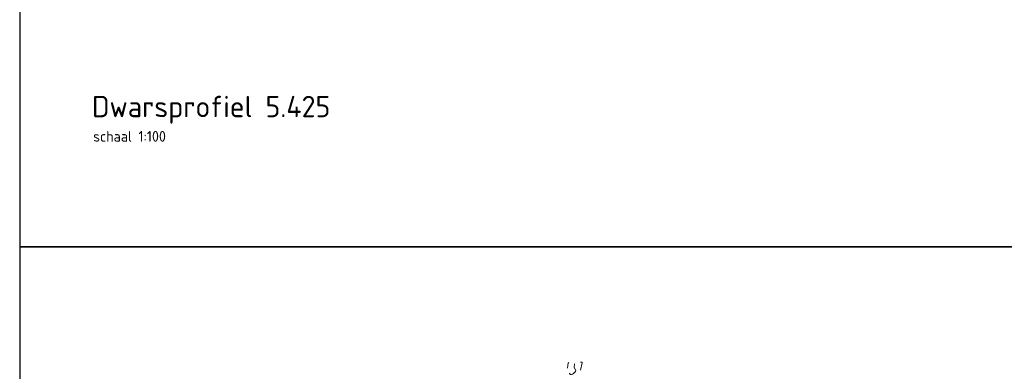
# Model space of a CAD drawing. Header units: metres. Extents: x 180716 to 180809, y 418548 to 418668.
# Tile 115 of 148: x 180763 to 180786, y 418625 to 418633. Entities that reach past the tile are written whole.
import ezdxf

# ---------------------------------------------------------------- set-up
doc = ezdxf.new("R2010")
doc.units = ezdxf.units.M
doc.layers.get('0').update_dxf_attribs({"color": 30, "lineweight": 0})
for name, color, linetype, lineweight in [('B-WE-GR-BOOM-SD', 253, 'Continuous', 0), ('X-XX-AL-AANKLEDING-T25', 7, 'Continuous', 25), ('X-XX-AL-AANKLEDING-T50', 7, 'Continuous', 30)]:
    doc.layers.add(name, color=color, linetype=linetype, lineweight=lineweight)
doc.layers.add('X-XX-AL-HULPLIJN-GD', color=155, linetype='Continuous', lineweight=25, plot=False)
doc.styles.add('NLCS-ISO-M100-T25', font='NLCS-ISO.ttf', dxfattribs={"height": 0.25})
doc.styles.add('NLCS-ISO-M100-T50', font='NLCS-ISO.ttf', dxfattribs={"height": 0.5})

# ---------------------------------------------------------------- blocks, each defined once
blk = doc.blocks.new('SGR-BOOM_S02_G_ZIJ-D')
at = {"flags": 128}
for points in [[(0.046, 10.393), (0.061, 10.522), (0.064, 10.523), (0.071, 10.529), (0.074, 10.53), (0.074, 10.531)], [(0.089, 10.278), (0.093, 10.27), (0.099, 10.262), (0.103, 10.256), (0.109, 10.249), (0.12, 10.245), (0.14, 10.245), (0.159, 10.252), (0.185, 10.27), (0.201, 10.285), (0.216, 10.303), (0.23, 10.32), (0.242, 10.335), (0.2, 10.422), (0.205, 10.493)], [(0.35, 10.532), (0.354, 10.532), (0.357, 10.535), (0.362, 10.536), (0.364, 10.537), (0.371, 10.536), (0.375, 10.535), (0.378, 10.533), (0.386, 10.528), (0.388, 10.523), (0.35, 10.351)]]:
    blk.add_lwpolyline(points, dxfattribs=at)

msp = doc.modelspace()

# ---------------------------------------------------------------- linework, layer by layer
at = {"layer": 'X-XX-AL-HULPLIJN-GD', "flags": 128}
for points in [[(180809.306, 418647.659), (180762.985, 418647.659), (180762.985, 418627.659), (180809.306, 418627.659)], [(180802.985, 418627.659), (180762.985, 418627.659), (180762.985, 418607.659), (180802.985, 418607.659)]]:
    msp.add_lwpolyline(points, close=True, dxfattribs=at)

# ---------------------------------------------------------------- block references
at = {"layer": 'B-WE-GR-BOOM-SD'}
msp.add_blockref('SGR-BOOM_S02_G_ZIJ-D', (180775.768, 418614.423), dxfattribs=at)

# ---------------------------------------------------------------- texts
at = {"layer": 'X-XX-AL-AANKLEDING-T25', "style": 'NLCS-ISO-M100-T25'}
msp.add_text('schaal 1:100', height=0.25, dxfattribs=at).set_placement((180764.704, 418630.117))
at = {"layer": 'X-XX-AL-AANKLEDING-T50', "style": 'NLCS-ISO-M100-T50'}
msp.add_text('Dwarsprofiel 5.425', height=0.5, dxfattribs=at).set_placement((180764.677, 418630.689))

doc.saveas('drawing.dxf')
